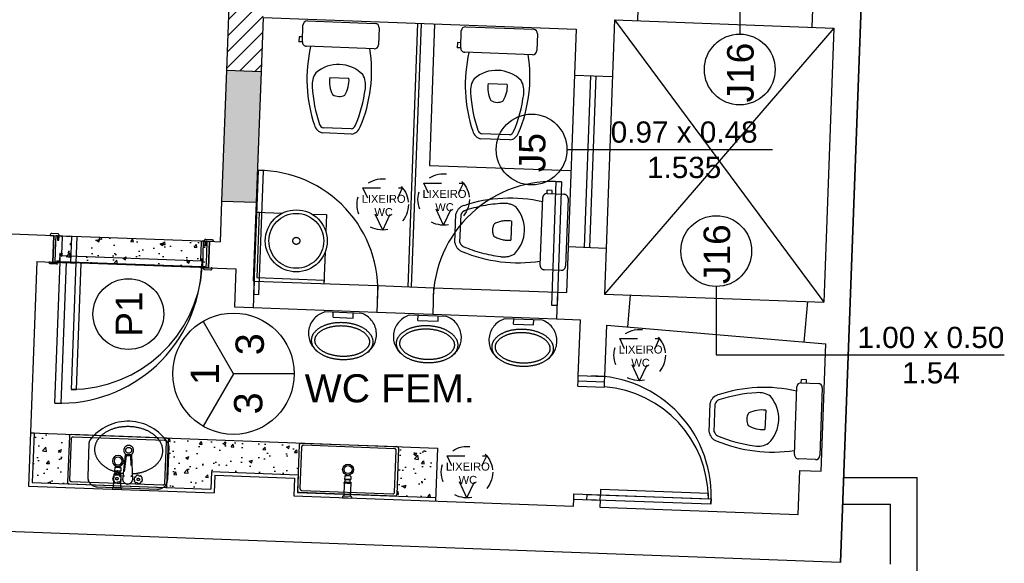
# Model space of a CAD drawing. Header units: inches. Extents: x 340 to 434, y 14 to 254.
# Tile 76 of 182: x 392.07 to 397.63, y 143.66 to 146.73. Entities that reach past the tile are written whole.
import ezdxf

# ---------------------------------------------------------------- set-up
doc = ezdxf.new("R2010")
doc.units = ezdxf.units.IN
doc.header["$MEASUREMENT"] = 0
for name, pattern in [('DASHDOT2', [0.5, 0.25, -0.125, 0, -0.125]), ('DASHED2', [0.375, 0.25, -0.125]), ('HIDDEN', [9.525, 6.35, -3.175]), ('HIDDEN2', [0.1875, 0.125, -0.0625])]:
    doc.linetypes.add(name, pattern=pattern)
for name, color, linetype in [('TJ-CONSTRUIR', 12, 'Continuous'), ('TJ-DEMOLIR', 30, 'HIDDEN2'), ('TJ-ESQUADRIA2', 2, 'Continuous'), ('TJ-ESQUADRIAS', 2, 'Continuous'), ('TJ-GRANITOCORTE', 3, 'Continuous'), ('TJ-GRANITOVISTA', 2, 'Continuous'), ('TJ-HACHURA', 8, 'Continuous'), ('TJ-LOUCA', 2, 'Continuous'), ('TJ-MOBILIARIOHIDRO', 2, 'Continuous'), ('TJ-MOBILIÁRIO', 2, 'Continuous'), ('TJ-PAREDE', 5, 'Continuous'), ('TJ-PAREDECORTE', 5, 'Continuous'), ('TJ-PAREDEMURO', 3, 'Continuous'), ('TJ-PILARES', 6, 'Continuous'), ('TJ-PISO', 1, 'Continuous'), ('TJ-PROJECAOACIMA', 1, 'DASHDOT2'), ('TJ-TEXTO', 2, 'Continuous'), ('TJ-TEXTO01', 1, 'Continuous'), ('TJ-TEXTO03 1PARA100', 3, 'Continuous'), ('TJ-TEXTOESQUADRIA', 200, 'Continuous')]:
    doc.layers.add(name, color=color, linetype=linetype)
doc.styles.add('ARIAL', font='arial.ttf')
doc.styles.get("Standard").update_dxf_attribs({"font": 'arial.ttf'})
pattern_1 = [(50, (0, 0), (0.179315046, -0.015688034), [0.01875, -0.20625]), (355, (0, 0), (-0.03468783, 0.18804803), [0.015, -0.165]), (100.451444, (0.01494, -0.0013), (0.14462721, 0.17236), [0.01593505, -0.17528553]), (46.1842, (0, 0.05), (0.26681033, -0.04137982), [0.028125, -0.309375]), (96.635635, (0.02223, 0.04655), (0.23366549, 0.24352965), [0.02390259, -0.26292844]), (351.184164, (0, 0.05), (0.23366549, 0.24352965), [0.0225, -0.2475]), (21, (0.025, 0.0375), (0.149226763, -0.100654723), [0.01875, -0.20625]), (326, (0.025, 0.0375), (0.06082883, 0.18128751), [0.015, -0.165]), (71.451445, (0.03744, 0.02911), (0.210055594, 0.08063279), [0.01593505, -0.17528553]), (37.5, (0, 0), (0.003039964, 0.083223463), [0, -0.163, 0, -0.1675, 0, -0.165625]), (7.5, (0, 0), (0.065767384, 0.098602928), [0, -0.0955, 0, -0.15925, 0, -0.063125]), (327.5, (-0.05575, 0), (0.133455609, -0.005638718), [0, -0.0625, 0, -0.195, 0, -0.25875]), (317.5, (-0.08075, 0), (0.145796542, 0.025026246), [0, -0.08125, 0, -0.1295, 0, -0.18375])]

# ---------------------------------------------------------------- blocks, each defined once
blk = doc.blocks.new('Vaso-p01')
at = {"color": 2}
for p, q in [((-0.162, 0), (0.162, 0)), ((-0.1822, -0.1012), (-0.1822, -0.0203)), ((0.1823, -0.0203), (0.1823, -0.1012)), ((-0.1822, -0.077), (-0.1984, -0.077)), ((-0.1984, -0.077), (-0.1984, -0.1012)), ((-0.1822, -0.1012), (-0.1984, -0.1012)), ((0.162, -0.1215), (-0.162, -0.1215)), ((0.0667, -0.5088), (-0.0667, -0.5088)), ((0.0696, -0.5331), (-0.0696, -0.5331))]:
    blk.add_line(p, q, dxfattribs=at)
at = {"color": 1}
blk.add_line((-0.0446, -0.2666), (0.0468, -0.2666), dxfattribs=at)
at = {"color": 2}
for centre, radius, start, end in [((-0.162, -0.0203), 0.0203, 90, 180), ((0.162, -0.0203), 0.0203, 0, 90), ((-0.162, -0.1012), 0.0203, 180, 270), ((0.5429, -0.2525), 0.6971, 169.1709, 200.5902), ((-0.5429, -0.2525), 0.6971, 339.4098, 10.8291), ((0.162, -0.1012), 0.0203, 270, 0), ((0, -0.3672), 0.1647, 46.9385, 133.0615), ((-0.0292, -0.3001), 0.0988, 147.4418, 187.6795), ((0.0292, -0.3001), 0.0988, 352.3205, 32.5582), ((0.5429, -0.2525), 0.6728, 185.1838, 200.8893), ((-0.5429, -0.2525), 0.6728, 339.1107, 354.8162), ((-0.0589, -0.4806), 0.0536, 198.539, 258.4599), ((-0.0589, -0.4806), 0.0293, 203.7143, 254.3649), ((0.0589, -0.4806), 0.0293, 285.6351, 336.2857), ((0.0589, -0.4806), 0.0536, 281.5401, 341.461)]:
    blk.add_arc(centre, radius, start, end, dxfattribs=at)
at = {"color": 1}
for centre, radius, start, end in [((0.09, -0.2818), 0.1355, 173.5588, 209.061), ((-0.0878, -0.2818), 0.1355, 330.939, 6.4412), ((0.0011, -0.2978), 0.0579, 239.3297, 300.6703)]:
    blk.add_arc(centre, radius, start, end, dxfattribs=at)
blk = doc.blocks.new('CUBA-RETANGULAR')
at = {"layer": 'TJ-MOBILIARIOHIDRO'}
for p, q in [((-0.28, -0.131), (-0.28, 0.131)), ((-0.271, 0.14), (0.271, 0.14)), ((-0.2675, 0.1175), (-0.2675, -0.1175)), ((0.2575, 0.1275), (-0.2575, 0.1275)), ((0.2675, -0.1175), (0.2675, 0.1175)), ((0.28, 0.131), (0.28, -0.131)), ((0.271, -0.14), (-0.271, -0.14)), ((-0.2575, -0.1275), (0.2575, -0.1275))]:
    blk.add_line(p, q, dxfattribs=at)
for points in [[(-0.2575, 0.1275, 0), (-0.2585, 0.1275, 0), (-0.2595, 0.1273, 0), (-0.2604, 0.1271, 0), (-0.2614, 0.1268, 0), (-0.2622, 0.1263, 0), (-0.2631, 0.1258, 0), (-0.2639, 0.1253, 0), (-0.2646, 0.1246, 0), (-0.2653, 0.1239, 0), (-0.2658, 0.1231, 0), (-0.2663, 0.1222, 0), (-0.2668, 0.1214, 0), (-0.2671, 0.1204, 0), (-0.2673, 0.1195, 0), (-0.2675, 0.1185, 0), (-0.2675, 0.1175, 0)], [(0.2675, 0.1175, 0), (0.2675, 0.1185, 0), (0.2673, 0.1195, 0), (0.2671, 0.1204, 0), (0.2668, 0.1214, 0), (0.2663, 0.1222, 0), (0.2658, 0.1231, 0), (0.2653, 0.1239, 0), (0.2646, 0.1246, 0), (0.2639, 0.1253, 0), (0.2631, 0.1258, 0), (0.2622, 0.1263, 0), (0.2614, 0.1268, 0), (0.2604, 0.1271, 0), (0.2595, 0.1273, 0), (0.2585, 0.1275, 0), (0.2575, 0.1275, 0)], [(-0.2675, -0.1175, 0), (-0.2675, -0.1185, 0), (-0.2673, -0.1195, 0), (-0.2671, -0.1204, 0), (-0.2668, -0.1214, 0), (-0.2663, -0.1222, 0), (-0.2658, -0.1231, 0), (-0.2653, -0.1239, 0), (-0.2646, -0.1246, 0), (-0.2639, -0.1253, 0), (-0.2631, -0.1258, 0), (-0.2622, -0.1263, 0), (-0.2614, -0.1268, 0), (-0.2604, -0.1271, 0), (-0.2595, -0.1273, 0), (-0.2585, -0.1275, 0), (-0.2575, -0.1275, 0)], [(0.2575, -0.1275, 0), (0.2585, -0.1275, 0), (0.2595, -0.1273, 0), (0.2604, -0.1271, 0), (0.2614, -0.1268, 0), (0.2622, -0.1263, 0), (0.2631, -0.1258, 0), (0.2639, -0.1253, 0), (0.2646, -0.1246, 0), (0.2653, -0.1239, 0), (0.2658, -0.1231, 0), (0.2663, -0.1222, 0), (0.2668, -0.1214, 0), (0.2671, -0.1204, 0), (0.2673, -0.1195, 0), (0.2675, -0.1185, 0), (0.2675, -0.1175, 0)]]:
    blk.add_polyline3d(points, dxfattribs=at)
at = {"layer": 'TJ-MOBILIARIOHIDRO', "color": 1}
for radius in [0.031, 0.0225]:
    blk.add_circle((0, 0), radius, dxfattribs=at)
at = {"layer": 'TJ-MOBILIARIOHIDRO'}
for centre, start, end in [((-0.271, 0.131), 90, 180), ((0.271, 0.131), 0, 90), ((-0.271, -0.131), 180, 270), ((0.271, -0.131), 270, 0)]:
    blk.add_arc(centre, 0.009, start, end, dxfattribs=at)
blk = doc.blocks.new('TORNEIRA-PAREDE-DECA')
at = {"layer": 'TJ-MOBILIARIOHIDRO'}
for p, q in [((0.025, 0), (-0.025, 0)), ((-0.025, -0.0067), (-0.025, 0)), ((0.025, -0.0067), (0.025, 0)), ((-0.0193, -0.0097), (-0.022, -0.0097)), ((-0.0194, -0.0097), (-0.0194, -0.0816)), ((0.022, -0.0097), (-0.0193, -0.0097)), ((0.0194, -0.0816), (0.0194, -0.0097)), ((-0.0194, -0.0816), (-0.0193, -0.0816)), ((-0.0194, -0.0816), (-0.0194, -0.0865)), ((-0.0194, -0.0816), (0, -0.0816)), ((-0.0194, -0.0865), (-0.0194, -0.0865)), ((-0.0183, -0.0876), (-0.0194, -0.0865)), ((-0.0193, -0.0816), (-0.0193, -0.0865)), ((-0.0183, -0.0876), (0.0161, -0.0876)), ((-0.0154, -0.1039), (-0.0175, -0.1039)), ((-0.0175, -0.1221), (-0.0175, -0.1039)), ((-0.0156, -0.1039), (-0.0136, -0.1039)), ((0.0175, -0.1039), (-0.0154, -0.1039)), ((-0.0149, -0.0816), (-0.0125, -0.0816)), ((-0.0149, -0.0816), (-0.0149, -0.0866)), ((-0.0125, -0.0866), (-0.0149, -0.0866)), ((-0.0142, -0.0886), (-0.0142, -0.1039)), ((-0.0135, -0.1039), (-0.0136, -0.1039)), ((-0.0135, -0.1039), (-0.0001, -0.1039)), ((-0.0125, -0.0816), (-0.0125, -0.0866)), ((-0.0017, -0.0816), (0.0017, -0.0816)), ((-0.0017, -0.0816), (-0.0017, -0.0866)), ((0.0017, -0.0866), (-0.0017, -0.0866)), ((0, -0.1039), (-0.0001, -0.1039)), ((0, -0.0816), (0.0194, -0.0816)), ((0.0001, -0.1039), (0, -0.1039)), ((0.0001, -0.1039), (0.0135, -0.1039)), ((0.0017, -0.0816), (0.0017, -0.0866)), ((0.0125, -0.0816), (0.0148, -0.0816)), ((0.0125, -0.0816), (0.0125, -0.0866)), ((0.0125, -0.0866), (0.0148, -0.0866)), ((0.0136, -0.1039), (0.0135, -0.1039)), ((0.0136, -0.1039), (0.0137, -0.1039)), ((0.0137, -0.1039), (0.0156, -0.1039)), ((0.0142, -0.0886), (0.0142, -0.1039)), ((0.0148, -0.0816), (0.0148, -0.0866)), ((0.0161, -0.0876), (0.0184, -0.0876)), ((0.0175, -0.1221), (0.0175, -0.1039)), ((0.0184, -0.0876), (0.0194, -0.0866)), ((0.0193, -0.0816), (0.0194, -0.0816)), ((0.0193, -0.0816), (0.0193, -0.0866)), ((0.0193, -0.0866), (0.0194, -0.0866)), ((0.0194, -0.0816), (0.0194, -0.0866)), ((-0.0137, -0.1241), (-0.0156, -0.1241))]:
    blk.add_line(p, q, dxfattribs=at)
for points in [[(-0.0149, -0.0866), (-0.015, -0.0867), (-0.0152, -0.0868), (-0.0153, -0.0869), (-0.0154, -0.0869), (-0.0155, -0.087), (-0.0156, -0.087), (-0.0157, -0.0871), (-0.0158, -0.0872), (-0.016, -0.0872), (-0.0161, -0.0873), (-0.0163, -0.0873), (-0.0164, -0.0874), (-0.0165, -0.0874), (-0.0167, -0.0874), (-0.0168, -0.0874), (-0.017, -0.0874), (-0.0171, -0.0875), (-0.0172, -0.0874), (-0.0174, -0.0874), (-0.0175, -0.0874), (-0.0177, -0.0874), (-0.0178, -0.0874), (-0.018, -0.0873), (-0.0181, -0.0873), (-0.0183, -0.0872), (-0.0184, -0.0871), (-0.0186, -0.0871), (-0.0187, -0.087), (-0.0189, -0.0869), (-0.019, -0.0868), (-0.0192, -0.0867), (-0.0193, -0.0865)], [(-0.0017, -0.0866), (-0.0021, -0.0867), (-0.0025, -0.0868), (-0.0029, -0.0869), (-0.0033, -0.087), (-0.0036, -0.0871), (-0.004, -0.0872), (-0.0044, -0.0873), (-0.0048, -0.0873), (-0.0051, -0.0874), (-0.0055, -0.0874), (-0.0059, -0.0874), (-0.0062, -0.0875), (-0.0066, -0.0875), (-0.007, -0.0875), (-0.0073, -0.0875), (-0.0077, -0.0875), (-0.0081, -0.0875), (-0.0084, -0.0874), (-0.0088, -0.0874), (-0.0092, -0.0873), (-0.0095, -0.0873), (-0.0099, -0.0872), (-0.0103, -0.0872), (-0.0106, -0.0871), (-0.011, -0.087), (-0.0114, -0.0869), (-0.0117, -0.0868), (-0.0121, -0.0867), (-0.0125, -0.0866)], [(0.0017, -0.0866), (0.0021, -0.0867), (0.0025, -0.0868), (0.0028, -0.0869), (0.0032, -0.087), (0.0036, -0.0871), (0.004, -0.0872), (0.0044, -0.0873), (0.0047, -0.0873), (0.0051, -0.0874), (0.0055, -0.0874), (0.0058, -0.0874), (0.0062, -0.0875), (0.0066, -0.0875), (0.0069, -0.0875), (0.0073, -0.0875), (0.0076, -0.0875), (0.008, -0.0875), (0.0084, -0.0874), (0.0087, -0.0874), (0.0091, -0.0874), (0.0095, -0.0873), (0.0098, -0.0872), (0.0102, -0.0872), (0.0106, -0.0871), (0.0109, -0.087), (0.0113, -0.0869), (0.0117, -0.0868), (0.0121, -0.0867), (0.0125, -0.0866)], [(0.0163, -0.0874), (0.0161, -0.0874), (0.016, -0.0873), (0.0159, -0.0873), (0.0157, -0.0872), (0.0156, -0.0871), (0.0155, -0.0871), (0.0154, -0.087), (0.0153, -0.087), (0.0152, -0.0869), (0.0151, -0.0868), (0.0149, -0.0867), (0.0148, -0.0866)], [(0.0163, -0.0874), (0.0164, -0.0874), (0.0166, -0.0875), (0.0167, -0.0875), (0.0168, -0.0875), (0.017, -0.0875), (0.0171, -0.0875), (0.0173, -0.0875), (0.0174, -0.0875), (0.0176, -0.0875), (0.0177, -0.0874), (0.0178, -0.0874), (0.018, -0.0874), (0.0181, -0.0873), (0.0182, -0.0873), (0.0183, -0.0872), (0.0184, -0.0872), (0.0185, -0.0871), (0.0186, -0.0871), (0.0187, -0.087), (0.0188, -0.0869), (0.019, -0.0868), (0.0192, -0.0867), (0.0193, -0.0866)]]:
    blk.add_lwpolyline(points, dxfattribs=at)
for centre, radius, start, end in [((-0.022, -0.0067), 0.003, 180, 270), ((0.022, -0.0067), 0.003, 270, 0), ((-0.0193, -0.0863), 0.000275, 250.8093, 269.1415), ((-0.0152, -0.0886), 0.001, 0, 90), ((0.0152, -0.0886), 0.001, 90, 180), ((-0.0155, -0.1221), 0.002, 180, 268.2164), ((0, 0.3757), 0.5, 268.2164, 270), ((0, 0.3757), 0.5, 270, 271.7836), ((0.0155, -0.1221), 0.002, 271.7836, 0)]:
    blk.add_arc(centre, radius, start, end, dxfattribs=at)
blk = doc.blocks.new('porta 80')
at = {"layer": 'TJ-ESQUADRIAS'}
for p, q in [((-0.161, 0.888), (-0.047, 0.888)), ((-0.161, 0.879), (-0.161, 0.888)), ((-0.155, 0.879), (-0.161, 0.879)), ((-0.161, 0.871), (-0.155, 0.871)), ((-0.155, 0.871), (-0.155, 0.879)), ((-0.117, 0.863), (-0.153, 0.863)), ((-0.117, 0.862), (-0.117, 0.863)), ((-0.112, 0.862), (-0.117, 0.862)), ((-0.117, 0.859), (-0.112, 0.859)), ((-0.117, 0.8551), (-0.117, 0.859)), ((-0.1149, 0.853), (-0.117, 0.8551)), ((-0.019, 0.853), (-0.1149, 0.853)), ((-0.112, 0.859), (-0.112, 0.862)), ((-0.047, 0.888), (-0.011, 0.888)), ((-0.037, 0.879), (-0.037, 0.871)), ((-0.011, 0.879), (-0.037, 0.879)), ((-0.037, 0.871), (-0.011, 0.871)), ((-0.011, 0.888), (-0.011, 0.879)), ((-0.011, 0.871), (-0.011, 0.861)), ((-0.117, 0.058), (-0.153, 0.058)), ((-0.1149, 0.068), (-0.117, 0.0659)), ((-0.117, 0.0659), (-0.117, 0.062)), ((-0.117, 0.062), (-0.112, 0.062)), ((-0.117, 0.059), (-0.117, 0.058)), ((-0.112, 0.059), (-0.117, 0.059)), ((-0.019, 0.068), (-0.1149, 0.068)), ((-0.112, 0.062), (-0.112, 0.059)), ((-0.011, 0.05), (-0.011, 0.06)), ((-0.161, 0.05), (-0.155, 0.05)), ((-0.161, 0.042), (-0.161, 0.033)), ((-0.155, 0.042), (-0.161, 0.042)), ((-0.161, 0.033), (-0.087, 0.033)), ((-0.155, 0.05), (-0.155, 0.042)), ((-0.087, 0.033), (-0.011, 0.033)), ((-0.037, 0.05), (-0.011, 0.05)), ((-0.037, 0.042), (-0.037, 0.05)), ((-0.011, 0.042), (-0.037, 0.042)), ((-0.011, 0.033), (-0.011, 0.042))]:
    blk.add_line(p, q, dxfattribs=at)
for points in [[(-0.161, 0.9155), (-0.163, 0.9135), (-0.164, 0.9135), (-0.164, 0.8785), (-0.159, 0.8785), (-0.156, 0.8755), (-0.156, 0.871), (-0.164, 0.871, -0.414214), (-0.172, 0.879), (-0.172, 0.913, -0.414214), (-0.164, 0.921), (-0.161, 0.921)], [(-0.032, 0.8785), (-0.035, 0.8755), (-0.035, 0.871), (-0.008, 0.871, 0.414214), (0, 0.879), (0, 0.913, 0.414214), (-0.008, 0.921), (-0.011, 0.921), (-0.011, 0.8785)], [(-0.119, 0.854, -0.165409), (-0.1206, 0.8549, 0.159727), (-0.1191, 0.8616), (-0.1183, 0.8616), (-0.1183, 0.854)], [(-0.119, 0.067, 0.165409), (-0.1206, 0.0661, -0.159727), (-0.1191, 0.0594), (-0.1183, 0.0594), (-0.1183, 0.067)], [(-0.161, 0.0055), (-0.163, 0.0075), (-0.164, 0.0075), (-0.164, 0.0425), (-0.159, 0.0425), (-0.156, 0.0455), (-0.156, 0.05), (-0.164, 0.05, 0.414214), (-0.172, 0.042), (-0.172, 0.008, 0.414214), (-0.164, 0), (-0.161, 0)], [(-0.032, 0.0425), (-0.035, 0.0455), (-0.035, 0.05), (-0.008, 0.05, -0.414214), (0, 0.042), (0, 0.008, -0.414214), (-0.008, 0), (-0.011, 0), (-0.011, 0.0425)]]:
    blk.add_lwpolyline(points, format="xyb", close=True, dxfattribs=at)
at = {"layer": 'TJ-ESQUADRIAS', "color": 1, "linetype": 'DASHED2', "ltscale": 5}
blk.add_lwpolyline([(-0.9575, 0.825), (-0.9575, 0.86), (-0.1575, 0.86), (-0.1575, 0.825), (-0.9575, 0.825)], dxfattribs=at)
at = {"layer": 'TJ-ESQUADRIAS'}
blk.add_lwpolyline([(-0.1575, 0.86), (-0.1225, 0.86), (-0.1225, 0.06), (-0.1575, 0.06), (-0.1575, 0.86)], dxfattribs=at)
at = {"layer": 'TJ-ESQUADRIAS', "color": 1, "linetype": 'DASHED2', "ltscale": 5}
blk.add_arc((-0.1575, 0.86), 0.8, 180, 270, dxfattribs=at)
at = {"layer": 'TJ-ESQUADRIAS'}
for centre, start, end in [((-0.153, 0.871), 180, 270), ((-0.019, 0.861), 270, 0), ((-0.153, 0.05), 90, 180), ((-0.019, 0.06), 0, 90)]:
    blk.add_arc(centre, 0.008, start, end, dxfattribs=at)
at = {"layer": 'TJ-PAREDECORTE', "linetype": 'Continuous'}
for p, q in [((-0.161, 0.9005), (-0.011, 0.9005)), ((-0.161, 0.0205), (-0.011, 0.0205))]:
    blk.add_line(p, q, dxfattribs=at)
blk = doc.blocks.new('LIX-WC')
at = {"layer": 'TJ-MOBILIÁRIO', "color": 8, "linetype": 'HIDDEN', "ltscale": 0.01}
for p, q in [((0, -0.1453), (-0.1117, 0.0929)), ((-0.1117, 0.0929), (0.1117, 0.0929)), ((0, -0.1453), (0.1117, 0.0929))]:
    blk.add_line(p, q, dxfattribs=at)
at = {"layer": 'TJ-MOBILIÁRIO', "linetype": 'HIDDEN', "ltscale": 0.01}
blk.add_circle((0, 0), 0.1453, dxfattribs=at)
at = {"layer": 'TJ-MOBILIÁRIO', "color": 1, "insert": (-0.0908, 0.0539), "char_height": 0.045, "attachment_point": 1, "style": 'ARIAL'}
blk.add_mtext_dynamic_manual_height_columns('\\pxqc;LIXEIRO\\PWC', width=0.191954, gutter_width=12.5, heights=[0], dxfattribs=at)

msp = doc.modelspace()

# ---------------------------------------------------------------- hatches: boundary and pattern name
at = {"layer": 'TJ-CONSTRUIR'}
h = msp.add_hatch(color=256, dxfattribs=at)
h.dxf.hatch_style = 1
h.paths.add_polyline_path([(393.4302, 146.4381), (393.2353, 146.4454), (393.2078, 145.7059), (393.4027, 145.6987)])
at = {"layer": 'TJ-HACHURA'}
h = msp.add_hatch(dxfattribs=at)
h.set_pattern_fill('AR-CONC', color=8, scale=0.025)
h.set_pattern_definition(pattern_1)
h.paths.add_polyline_path([(392.2599, 145.511), (393.1393, 145.4783), (393.1338, 145.3284), (392.2544, 145.3611)])
at = {"layer": 'TJ-HACHURA', "linetype": 'Continuous'}
h = msp.add_hatch(dxfattribs=at)
h.set_pattern_fill('AR-CONC', color=8, scale=0.025)
h.set_pattern_definition(pattern_1)
h.paths.add_polyline_path([(394.4268, 144.3097), (394.1982, 144.3182, -0.414214), (394.2068, 144.3089), (394.1971, 144.0471, -0.414214), (394.1878, 144.0384), (394.4164, 144.0299)])
h.paths.add_polyline_path([(393.6472, 144.3297, -0.414214), (393.6565, 144.3383), (392.8987, 144.3665, -0.414214), (392.9073, 144.3572), (392.8976, 144.0954, -0.414214), (392.8883, 144.0867), (393.1473, 144.0771), (393.151, 144.177), (393.6409, 144.1588)])
h.paths.add_polyline_path([(392.3477, 144.378, -0.414214), (392.3571, 144.3867), (392.1484, 144.3944), (392.138, 144.1146), (392.3467, 144.1068, -0.414214), (392.338, 144.1162)])
at = {"layer": 'TJ-PILARES'}
h = msp.add_hatch(dxfattribs=at)
h.set_pattern_fill('ANSI31', color=8, scale=0.5)
h.paths.add_polyline_path([(393.4552, 147.1102), (393.2604, 147.12), (393.2353, 146.4454), (393.4302, 146.4381), (393.4415, 146.743)])
h.paths.add_polyline_path([(389.6445, 150.4382), (389.6294, 150.4379), (389.6294, 150.436), (389.5313, 150.436), (389.0046, 150.4259), (389.0089, 150.2059), (389.6487, 150.2183)])
h.paths.add_polyline_path([(393.8459, 150.0093), (393.1817, 150.0426), (393.1702, 149.8129), (393.8344, 149.7796)])
h.paths.add_polyline_path([(389.7055, 147.2688), (389.0656, 147.2565), (389.0712, 146.9665), (389.7111, 146.9789)])
h.paths.add_polyline_path([(389.6128, 153.5032), (388.9828, 153.5032), (388.9817, 153.2732), (389.6117, 153.2732)])
h.paths.add_polyline_path([(389.41, 162.9788), (389, 162.9793), (389, 162.7243), (389.41, 162.7238)])
h.paths.add_polyline_path([(394.435, 162.9888), (393.8, 162.9888), (393.8, 162.7738), (394.435, 162.7738)])
h.paths.add_polyline_path([(394.4068, 159.8638), (393.7718, 159.8638), (393.7718, 159.6488), (394.4068, 159.6488)])
h.paths.add_polyline_path([(389.6718, 159.8638), (389.0118, 159.8638), (389.0118, 159.6488), (389.6718, 159.6488)])
h.paths.add_polyline_path([(389.2318, 156.8832), (389.0118, 156.8832), (389.0118, 156.2632), (389.2318, 156.2632)])
h.paths.add_polyline_path([(395.5284, 156.8743), (395.2885, 156.8832), (395.265, 156.2487), (395.5048, 156.2397)])
h.paths.add_polyline_path([(395.4114, 153.7265), (395.1715, 153.7354), (395.1481, 153.1058), (395.388, 153.0969)])
h.paths.add_polyline_path([(392.0146, 173.4458), (391.8146, 173.4461), (391.8138, 172.8061), (392.0138, 172.8008)])
h.paths.add_polyline_path([(394.7646, 173.4173), (394.5146, 173.4176), (394.5138, 172.7576), (394.7638, 172.7573)])
h.paths.add_polyline_path([(394.5123, 167.7886), (394.2573, 167.7889), (394.2565, 167.1539), (394.5215, 167.1436)])
h.paths.add_polyline_path([(392.0273, 167.7258), (391.7922, 167.7211), (391.7914, 167.0811), (392.0264, 167.0808)])
h.paths.add_polyline_path([(389.1516, 167.2195), (388.8716, 167.2199), (388.871, 166.7949), (389.151, 166.7945)])
h.paths.add_polyline_path([(389.1596, 173.4455), (388.8796, 173.4459), (388.8788, 172.8099), (389.1588, 172.8095)])

# ---------------------------------------------------------------- linework, layer by layer
at = {"layer": 'TJ-DEMOLIR', "ltscale": 10}
for p, q in [((394.4109, 146.707), (394.3811, 145.9075)), ((394.3811, 145.9075), (395.1806, 145.8778)), ((395.0071, 145.3425), (395.0213, 145.7249)), ((395.0461, 145.748), (395.0468, 145.7671)), ((395.0461, 145.748), (395.1417, 145.7444)), ((395.0755, 145.766), (395.0468, 145.7671)), ((395.0748, 145.7469), (395.0755, 145.766)), ((395.1647, 145.7196), (395.1505, 145.3372)), ((393.4007, 145.6438), (393.553, 145.6381)), ((393.4007, 145.6438), (393.4206, 145.643)), ((393.4206, 145.643), (393.4069, 145.2733)), ((393.7177, 145.632), (393.8004, 145.6289)), ((393.8004, 145.6289), (393.7968, 145.5325)), ((394.5254, 145.4697), (394.5315, 145.6339)), ((394.5542, 145.472), (394.56, 145.6295)), ((394.8449, 145.5928), (394.8409, 145.4848)), ((392.2599, 145.511), (392.3599, 145.5073)), ((392.3599, 145.5073), (392.3543, 145.3574)), ((392.3599, 145.5073), (392.3899, 145.5062)), ((392.3899, 145.5062), (392.3843, 145.3563)), ((393.1044, 145.4796), (393.0988, 145.3297)), ((393.1044, 145.4796), (393.1393, 145.4783)), ((393.7925, 145.4167), (393.7859, 145.2392)), ((392.2544, 145.3611), (392.3543, 145.3574)), ((392.3543, 145.3574), (392.3843, 145.3563)), ((393.0988, 145.3297), (393.1338, 145.3284)), ((395.1257, 145.3142), (395.0301, 145.3177)), ((393.3912, 145.2538), (394.0907, 145.2278)), ((393.4069, 145.2733), (393.7866, 145.2591)), ((393.7866, 145.2591), (393.7859, 145.2392)), ((394.4055, 145.2161), (395.105, 145.1901)), ((393.3856, 145.1039), (394.0851, 145.0779)), ((393.9987, 145.0711), (393.791, 145.0789)), ((393.8372, 145.0488), (393.8382, 145.0771)), ((393.9505, 145.0446), (393.9515, 145.0729)), ((394.4784, 145.0533), (394.2707, 145.061)), ((394.3168, 145.031), (394.3179, 145.0593)), ((394.3999, 145.0662), (395.0994, 145.0402)), ((394.4301, 145.0267), (394.4312, 145.0551)), ((393.8372, 145.0488), (393.9505, 145.0446)), ((394.3168, 145.031), (394.4301, 145.0267)), ((395.018, 145.0333), (394.8103, 145.041)), ((394.8565, 145.0109), (394.8575, 145.0392)), ((394.8565, 145.0109), (394.9698, 145.0067)), ((394.9698, 145.0067), (394.9708, 145.035)), ((395.2215, 144.6905), (395.2226, 144.7204)), ((395.2204, 144.6605), (395.2215, 144.6905)), ((395.2215, 144.6905), (395.3714, 144.6849)), ((395.3703, 144.6549), (395.3714, 144.6849)), ((395.3714, 144.6849), (395.3725, 144.7149)), ((395.2204, 144.6605), (395.3703, 144.6549)), ((392.4582, 144.3371), (392.4511, 144.1481)), ((392.9096, 144.3203), (392.9026, 144.1313)), ((392.6489, 144.1297), (392.6652, 144.2725)), ((392.6599, 144.1774), (392.6701, 144.2668)), ((392.6701, 144.2668), (392.6652, 144.2725)), ((392.6983, 144.2713), (392.6652, 144.2725)), ((392.693, 144.266), (392.6701, 144.2668)), ((392.693, 144.266), (392.6983, 144.2713)), ((392.693, 144.266), (392.6951, 144.212)), ((392.6983, 144.2713), (392.704, 144.1277)), ((392.6567, 144.1493), (392.6574, 144.1554)), ((392.6974, 144.1539), (392.6977, 144.1478)), ((392.5042, 144.091), (392.8454, 144.0783)), ((395.1966, 144.0209), (395.1977, 144.0509)), ((395.1977, 144.0509), (395.3476, 144.0453)), ((395.3465, 144.0153), (395.3476, 144.0453))]:
    msp.add_line(p, q, dxfattribs=at)
for points in [[(392.3577, 144.6417), (392.3877, 144.6406), (392.4143, 145.3551), (392.3843, 145.3563)], [(395.3476, 144.0453), (395.9572, 144.0227), (395.9583, 144.0526), (395.3487, 144.0753)]]:
    msp.add_lwpolyline(points, close=True, dxfattribs=at)
for points in [[(394.0636, 144.908, 0.1533), (394.0535, 144.9449, 0.106879), (394.0152, 144.9833, 0.073872), (393.9625, 145.0072, 0.060444), (393.8928, 145.0183, 0.060444), (393.8224, 145.0125, 0.073872), (393.7681, 144.9925, 0.106879), (393.727, 144.9571, 0.1533), (393.7142, 144.921, 0.1533), (393.7243, 144.884, 0.106879), (393.7627, 144.8456, 0.073872), (393.8153, 144.8217, 0.060444), (393.885, 144.8106, 0.060444), (393.9554, 144.8165, 0.073872), (394.0097, 144.8364, 0.106879), (394.0508, 144.8719, 0.1533)], [(394.0447, 144.9087, 0.1533), (394.0376, 144.9347, 0.106879), (394.0049, 144.9675, 0.073872), (393.9573, 144.9891, 0.060444), (393.8921, 144.9995, 0.060444), (393.8263, 144.994, 0.073872), (393.7772, 144.9759, 0.106879), (393.7421, 144.9457, 0.1533), (393.7331, 144.9203, 0.1533), (393.7402, 144.8943, 0.106879), (393.7729, 144.8615, 0.073872), (393.8205, 144.8399, 0.060444), (393.8857, 144.8295, 0.060444), (393.9515, 144.835, 0.073872), (394.0006, 144.853, 0.106879), (394.0357, 144.8833, 0.1533)], [(394.5433, 144.8902, 0.1533), (394.5332, 144.9271, 0.106879), (394.4948, 144.9655, 0.073872), (394.4421, 144.9894, 0.060444), (394.3724, 145.0005, 0.060444), (394.3021, 144.9946, 0.073872), (394.2478, 144.9747, 0.106879), (394.2067, 144.9392, 0.1533), (394.1939, 144.9031, 0.1533), (394.204, 144.8662, 0.106879), (394.2423, 144.8278, 0.073872), (394.295, 144.8039, 0.060444), (394.3647, 144.7928, 0.060444), (394.4351, 144.7987, 0.073872), (394.4894, 144.8186, 0.106879), (394.5304, 144.8541, 0.1533)], [(394.5244, 144.8909, 0.1533), (394.5173, 144.9169, 0.106879), (394.4846, 144.9496, 0.073872), (394.4369, 144.9713, 0.060444), (394.3717, 144.9816, 0.060444), (394.3059, 144.9761, 0.073872), (394.2568, 144.9581, 0.106879), (394.2218, 144.9279, 0.1533), (394.2128, 144.9024, 0.1533), (394.2199, 144.8764, 0.106879), (394.2526, 144.8437, 0.073872), (394.3002, 144.8221, 0.060444), (394.3654, 144.8117, 0.060444), (394.4312, 144.8172, 0.073872), (394.4803, 144.8352, 0.106879), (394.5153, 144.8655, 0.1533)], [(395.0829, 144.8701, 0.1533), (395.0728, 144.907, 0.106879), (395.0345, 144.9454, 0.073872), (394.9818, 144.9694, 0.060444), (394.9121, 144.9805, 0.060444), (394.8417, 144.9746, 0.073872), (394.7874, 144.9546, 0.106879), (394.7463, 144.9192, 0.1533), (394.7335, 144.8831, 0.1533), (394.7436, 144.8462, 0.106879), (394.782, 144.8077, 0.073872), (394.8346, 144.7838, 0.060444), (394.9043, 144.7727, 0.060444), (394.9747, 144.7786, 0.073872), (395.029, 144.7986, 0.106879), (395.0701, 144.834, 0.1533)], [(395.064, 144.8708, 0.1533), (395.0569, 144.8968, 0.106879), (395.0242, 144.9296, 0.073872), (394.9766, 144.9512, 0.060444), (394.9114, 144.9616, 0.060444), (394.8456, 144.9561, 0.073872), (394.7965, 144.938, 0.106879), (394.7614, 144.9078, 0.1533), (394.7524, 144.8824, 0.1533), (394.7595, 144.8564, 0.106879), (394.7922, 144.8236, 0.073872), (394.8398, 144.802, 0.060444), (394.905, 144.7916, 0.060444), (394.9708, 144.7971, 0.073872), (395.0199, 144.8151, 0.106879), (395.055, 144.8454, 0.1533)]]:
    msp.add_lwpolyline(points, format="xyb", close=True, dxfattribs=at)
for points in [[(392.6877, 144.4309, 0.0698), (392.6108, 144.4231, 0.081649), (392.55, 144.397, 0.106937), (392.5052, 144.3526, 0.135838), (392.4901, 144.305, 0.135838), (392.5016, 144.2563, 0.106937), (392.543, 144.2087, 0.081649), (392.6017, 144.1783, 0.047483), (392.6531, 144.1667, 0.0698)], [(392.7025, 144.1649, 0.047483), (392.7546, 144.1726, 0.081649), (392.8155, 144.1986, 0.106937), (392.8603, 144.243, 0.135838), (392.8754, 144.2907, 0.135838), (392.8639, 144.3393, 0.106937), (392.8225, 144.3869, 0.081649), (392.7637, 144.4174, 0.0698), (392.6877, 144.4309, 0.0698)]]:
    msp.add_lwpolyline(points, format="xyb", dxfattribs=at)
for centre, radius in [((393.6296, 145.4808), 0.175), ((393.6296, 145.4808), 0.155), ((393.6296, 145.4808), 0.02), ((392.6827, 144.2973), 0.0165), ((392.6165, 144.1371), 0.00709), ((392.7369, 144.1327), 0.00709)]:
    msp.add_circle(centre, radius, dxfattribs=at)
for centre, radius, start, end in [((394.8358, 144.8987), 0.8233, 77.042, 108.4614), ((395.0452, 145.7241), 0.0239, 87.8711, 177.8711), ((395.1408, 145.7205), 0.0239, 357.8711, 87.8711), ((394.5929, 145.619), 0.0633, 106.4102, 166.3311), ((394.8358, 144.8987), 0.7946, 93.0549, 108.7604), ((394.8047, 145.576), 0.1167, 55.313, 95.5506), ((394.7242, 145.5445), 0.1946, 314.8096, 40.9326), ((394.5929, 145.619), 0.0346, 111.5854, 162.2361), ((394.8061, 145.5402), 0.0684, 147.2008, 208.5415), ((394.8211, 145.4346), 0.16, 81.43, 116.9322), ((394.8289, 145.6444), 0.16, 238.8101, 274.3123), ((394.5878, 145.48), 0.0633, 189.4112, 249.3321), ((394.5878, 145.48), 0.0346, 193.5062, 244.1569), ((394.8834, 146.1803), 0.7946, 246.9818, 262.6873), ((394.8834, 146.1803), 0.8233, 247.2809, 278.7002), ((394.8022, 145.5071), 0.1167, 260.1916, 300.4293), ((395.031, 145.3416), 0.0239, 177.8711, 267.8711), ((395.1266, 145.3381), 0.0239, 267.8711, 357.8711), ((392.3577, 145.3849), 0.7431, 270, 355.7423), ((393.8248, 144.9571), 0.1264, 105.4884, 231.8798), ((393.956, 144.9522), 0.1264, 303.8625, 70.2539), ((394.3044, 144.9392), 0.1264, 105.4884, 231.8798), ((394.4357, 144.9344), 0.1264, 303.8625, 70.2539), ((394.8441, 144.9192), 0.1264, 105.4884, 231.8798), ((394.9753, 144.9143), 0.1264, 303.8625, 70.2539), ((395.3232, 144.0227), 0.634, 360, 85.7423), ((392.6788, 144.1913), 0.2699, 33.3598, 142.3825), ((392.4912, 144.3358), 0.0331, 142.3825, 177.8711), ((392.8765, 144.3215), 0.0331, 357.8711, 33.3598), ((392.6827, 144.2973), 0.0276, 290.5416, 245.2007), ((392.5062, 144.1461), 0.0551, 177.8711, 267.8711), ((392.589, 144.1456), 0.00837, 294.9628, 30.7794), ((392.6165, 144.1371), 0.024, 177.8711, 207.8711), ((392.5955, 144.1177), 0.00827, 354.1684, 91.5738), ((392.6165, 144.1371), 0.024, 117.8711, 147.8711), ((392.6165, 144.1371), 0.024, 237.8711, 267.8711), ((392.6087, 144.1712), 0.0133, 255.0429, 310.6993), ((392.623, 144.1085), 0.00881, 58.0298, 147.7125), ((392.6165, 144.1371), 0.024, 57.8711, 87.8711), ((392.6165, 144.1371), 0.024, 297.8711, 327.8711), ((392.639, 144.1581), 0.00984, 183.7347, 262.0076), ((392.646, 144.128), 0.0099, 124.0206, 201.7216), ((392.6165, 144.1371), 0.024, 357.8711, 27.8711), ((392.6767, 144.1349), 0.0282, 190.5515, 345.1907), ((392.7369, 144.1327), 0.024, 147.8711, 177.8711), ((392.7068, 144.1258), 0.0099, 334.0206, 51.7216), ((392.7369, 144.1327), 0.024, 207.8711, 237.8711), ((392.7159, 144.1552), 0.00984, 273.7347, 352.0076), ((392.7282, 144.1045), 0.00881, 28.0298, 117.7125), ((392.7369, 144.1327), 0.024, 87.8711, 117.8711), ((392.7369, 144.1327), 0.024, 267.8711, 297.8711), ((392.7472, 144.1661), 0.0133, 225.0429, 280.6993), ((392.7564, 144.1117), 0.00827, 84.1684, 181.5738), ((392.7369, 144.1327), 0.024, 27.8711, 57.8711), ((392.7649, 144.1391), 0.00837, 144.9628, 240.7794), ((392.7369, 144.1327), 0.024, 327.8711, 357.8711), ((392.8475, 144.1334), 0.0551, 267.8711, 357.8711)]:
    msp.add_arc(centre, radius, start, end, dxfattribs=at)
at = {"layer": 'TJ-ESQUADRIA2'}
for points in [[(393.4184, 145.1778), (393.4444, 145.8773), (393.4144, 145.8784), (393.3884, 145.1789)], [(395.0722, 145.1163), (395.0982, 145.8158), (395.1282, 145.8147), (395.1022, 145.1152)], [(395.2727, 144.0481), (395.9722, 144.0221), (395.9711, 143.9921), (395.2716, 144.0181)]]:
    msp.add_lwpolyline(points, close=True, dxfattribs=at)
at = {"layer": 'TJ-ESQUADRIA2', "color": 1}
for centre, start, end in [((393.4144, 145.203), 355.7423, 90), ((395.0781, 145.1412), 85.7423, 180), ((395.2976, 144.0423), 355.7423, 90)]:
    msp.add_arc(centre, 0.6754, start, end, dxfattribs=at)
at = {"layer": 'TJ-GRANITOCORTE'}
for p, q in [((394.2606, 145.2215), (394.3159, 146.7105)), ((394.2806, 145.2208), (394.3359, 146.7097))]:
    msp.add_line(p, q, dxfattribs=at)
at = {"layer": 'TJ-GRANITOVISTA'}
for p, q in [((392.1284, 144.3952), (394.4268, 144.3097)), ((394.4268, 144.3097), (394.4157, 144.0099))]:
    msp.add_line(p, q, dxfattribs=at)
at = {"layer": 'TJ-GRANITOVISTA', "color": 3}
for p, q in [((392.1484, 144.3944), (392.1284, 144.3952)), ((392.1484, 144.3944), (392.138, 144.1146)), ((393.151, 144.177), (393.1473, 144.0771)), ((393.151, 144.177), (393.6407, 144.1588)), ((392.138, 144.1146), (393.1473, 144.0771)), ((393.6407, 144.1588), (393.637, 144.0589)), ((393.637, 144.0589), (394.4164, 144.0299)), ((394.4164, 144.0299), (394.4157, 144.0099))]:
    msp.add_line(p, q, dxfattribs=at)
at = {"layer": 'TJ-PAREDE'}
for p, q in [((396.7034, 143.6636), (397.4619, 164.0691)), ((396.9065, 149.102), (396.7044, 143.6635)), ((393.2668, 147.2914), (393.2353, 146.4454)), ((393.4415, 146.743), (393.4302, 146.4381)), ((393.4415, 146.743), (395.2103, 146.6772)), ((395.4274, 146.7292), (395.3698, 145.1803)), ((395.4274, 146.7292), (396.6665, 146.6832)), ((395.2103, 146.6772), (395.155, 145.1883)), ((396.6665, 146.6832), (396.6089, 145.1342)), ((393.2353, 146.4454), (393.2078, 145.7059)), ((393.2353, 146.4454), (393.4302, 146.4381)), ((393.4302, 146.4381), (393.4027, 145.6987)), ((393.2078, 145.7059), (393.1993, 145.4761)), ((393.2078, 145.7059), (393.4027, 145.6987)), ((393.4027, 145.6987), (393.3862, 145.254)), ((392.0201, 145.5199), (392.2599, 145.511)), ((392.2599, 145.511), (392.2544, 145.3611)), ((393.1393, 145.4783), (393.1338, 145.3284)), ((393.1393, 145.4783), (393.1993, 145.4761)), ((392.1644, 145.3644), (392.1173, 144.0954)), ((392.1644, 145.3644), (392.2544, 145.3611)), ((393.1338, 145.3284), (393.2887, 145.3226)), ((393.2887, 145.3226), (393.2807, 145.1078)), ((393.3912, 145.2538), (393.3856, 145.1039)), ((393.3862, 145.254), (393.3912, 145.2538)), ((394.0907, 145.2278), (394.0851, 145.0779)), ((394.0907, 145.2278), (394.4055, 145.2161)), ((394.4055, 145.2161), (394.3999, 145.0662)), ((395.105, 145.1901), (395.0994, 145.0402)), ((395.105, 145.1901), (395.155, 145.1883)), ((395.3698, 145.1803), (396.6089, 145.1342)), ((393.2807, 145.1078), (393.3856, 145.1039)), ((394.0851, 145.0779), (394.3999, 145.0662)), ((395.0994, 145.0402), (395.2343, 145.0352)), ((395.2226, 144.7204), (395.2343, 145.0352)), ((395.3725, 144.7149), (395.3833, 145.0047)), ((395.3833, 145.0047), (396.6202, 144.8986)), ((396.5935, 144.1791), (396.6202, 144.8986)), ((395.2226, 144.7204), (395.3725, 144.7149)), ((396.4643, 143.9338), (396.4735, 144.1836)), ((396.4735, 144.1836), (396.5935, 144.1791)), ((393.1702, 144.1563), (393.1665, 144.0564)), ((393.1702, 144.1563), (393.6199, 144.1396)), ((393.6199, 144.1396), (393.6162, 144.0396)), ((392.1173, 144.0954), (393.1665, 144.0564)), ((393.6162, 144.0396), (395.1951, 143.9809)), ((395.1951, 143.9809), (395.1966, 144.0209)), ((395.1966, 144.0209), (395.3465, 144.0153)), ((395.3465, 144.0153), (395.345, 143.9754)), ((395.345, 143.9754), (396.4643, 143.9338)), ((396.7044, 143.6635), (391.602, 143.8532)), ((396.7034, 143.6636), (391.602, 143.8532))]:
    msp.add_line(p, q, dxfattribs=at)
at = {"layer": 'TJ-PAREDEMURO'}
for p, q in [((396.7212, 144.1426), (397.1369, 144.1426)), ((396.7212, 144.1426), (397.1369, 144.1426)), ((397.1369, 143.5218), (397.1369, 144.1426)), ((396.7156, 143.9926), (396.9869, 143.9926)), ((396.7156, 143.9926), (396.9869, 143.9926)), ((396.9869, 143.6535), (396.9869, 143.9926))]:
    msp.add_line(p, q, dxfattribs=at)
at = {"layer": 'TJ-PISO'}
msp.add_lwpolyline([(392.2599, 145.511), (393.1393, 145.4783), (393.1338, 145.3284), (392.2544, 145.3611), (392.2599, 145.511)], dxfattribs=at)
at = {"layer": 'TJ-PROJECAOACIMA', "ltscale": 5}
for p, q in [((395.5619, 146.8743), (395.5563, 146.7244)), ((396.5472, 146.8377), (396.5416, 146.6878)), ((395.2006, 146.4174), (395.4155, 146.4094)), ((395.257, 145.4447), (395.2931, 146.414)), ((395.287, 145.4435), (395.3231, 146.4129)), ((395.1646, 145.4481), (395.3795, 145.4401)), ((395.5029, 144.9944), (395.5183, 145.1748)), ((396.4992, 144.909), (396.5188, 145.1376))]:
    msp.add_line(p, q, dxfattribs=at)
at = {"layer": 'TJ-TEXTO', "color": 202}
for p, q in [((393.275, 144.7301), (393.103, 145.0265)), ((393.275, 144.7301), (393.1028, 144.4337)), ((393.6177, 144.7294), (393.275, 144.7301))]:
    msp.add_line(p, q, dxfattribs=at)
msp.add_circle((393.275, 144.7301), 0.3427, dxfattribs=at)
at = {"layer": 'TJ-TEXTO01'}
for p, q in [((395.4274, 146.7292), (396.6089, 145.1342)), ((396.6665, 146.6832), (395.3698, 145.1803))]:
    msp.add_line(p, q, dxfattribs=at)
at = {"layer": 'TJ-TEXTOESQUADRIA', "color": 1}
for p, q in [((396.1346, 147.0355), (396.1346, 146.6491)), ((395.1586, 145.9969), (396.3186, 145.9969)), ((396.0017, 145.2229), (396.0017, 144.8364)), ((396.0017, 144.8364), (397.6289, 144.8364))]:
    msp.add_line(p, q, dxfattribs=at)
for centre in [(396.1346, 146.4491), (394.9586, 145.9969), (396.0017, 145.4229), (392.6809, 145.067)]:
    msp.add_circle(centre, 0.2, dxfattribs=at)

# ---------------------------------------------------------------- block references
at = {"xscale": -1, "rotation": 177.871131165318}
msp.add_blockref('TORNEIRA-PAREDE-DECA', (392.6167, 144.0768), dxfattribs=at)
at = {"rotation": 177.8711311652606}
msp.add_blockref('TORNEIRA-PAREDE-DECA', (393.9162, 144.0285), dxfattribs=at)
at = {"layer": 'TJ-ESQUADRIA2', "linetype": 'Continuous', "rotation": 87.87113116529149}
msp.add_blockref('porta 80', (393.1602, 145.4885), dxfattribs=at)
at = {"layer": 'TJ-LOUCA', "xscale": 1.181102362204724, "yscale": 1.181102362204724, "zscale": 1.181102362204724}
for p, rotation in [((393.8833, 146.7166), 357.8711311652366), ((394.7777, 146.6833), 357.8711311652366), ((396.5938, 144.4588), 267.8711311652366)]:
    msp.add_blockref('Vaso-p01', p, dxfattribs=dict(at, rotation=rotation))
at = {"layer": 'TJ-MOBILIARIOHIDRO', "xscale": -1, "rotation": 357.8711311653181}
msp.add_blockref('CUBA-RETANGULAR', (392.6227, 144.2367), dxfattribs=at)
at = {"layer": 'TJ-MOBILIARIOHIDRO', "rotation": 357.8711311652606}
msp.add_blockref('CUBA-RETANGULAR', (393.9221, 144.1884), dxfattribs=at)
at = {"layer": 'TJ-MOBILIÁRIO'}
for p in [(394.1178, 145.6868, 0), (394.4617, 145.7148), (395.5691, 144.8353), (394.5935, 144.1738)]:
    msp.add_blockref('LIX-WC', p, dxfattribs=at)

# ---------------------------------------------------------------- texts
at = {"layer": 'TJ-TEXTO', "color": 202}
for s, p in [('3', (393.4463, 144.8344)), ('1', (393.1927, 144.6654)), ('3', (393.4379, 144.5003))]:
    msp.add_text(s, height=0.16, rotation=90, dxfattribs=at).set_placement(p)
at = {"layer": 'TJ-TEXTO03 1PARA100', "insert": (393.135, 144.727), "char_height": 0.15875, "width": 2.044718, "attachment_point": 1, "style": 'ARIAL'}
msp.add_mtext('\\pxqc;WC FEM.', dxfattribs=at)
at = {"layer": 'TJ-TEXTOESQUADRIA', "char_height": 0.15, "attachment_point": 1, "rotation": 90}
for insert in [(396.063, 146.3082), (395.9301, 145.282)]:
    msp.add_mtext_dynamic_manual_height_columns('\\pxqc;J16', width=0.246653, gutter_width=12.5, heights=[0], dxfattribs=dict(at, insert=insert))
at = {"layer": 'TJ-TEXTOESQUADRIA', "color": 1, "char_height": 0.12, "attachment_point": 1}
for s, insert in [('\\pxqc;0.97 x 0.48\\P1.535', (395.2675, 146.1557)), ('\\pxqc;1.00 x 0.50\\P1.54', (396.6613, 144.9952))]:
    msp.add_mtext_dynamic_manual_height_columns(s, width=1.10575, gutter_width=12.5, heights=[0], dxfattribs=dict(at, insert=insert))
at = {"layer": 'TJ-TEXTOESQUADRIA', "color": 202, "char_height": 0.15, "attachment_point": 1, "rotation": 90}
for s, insert in [('\\pxqc;{\\C107;J5}', (394.8869, 145.856)), ('\\pxqc;{\\C256;P1}', (392.6092, 144.9437))]:
    msp.add_mtext_dynamic_manual_height_columns(s, width=0.246653, gutter_width=12.5, heights=[0], dxfattribs=dict(at, insert=insert))

doc.saveas('drawing.dxf')
